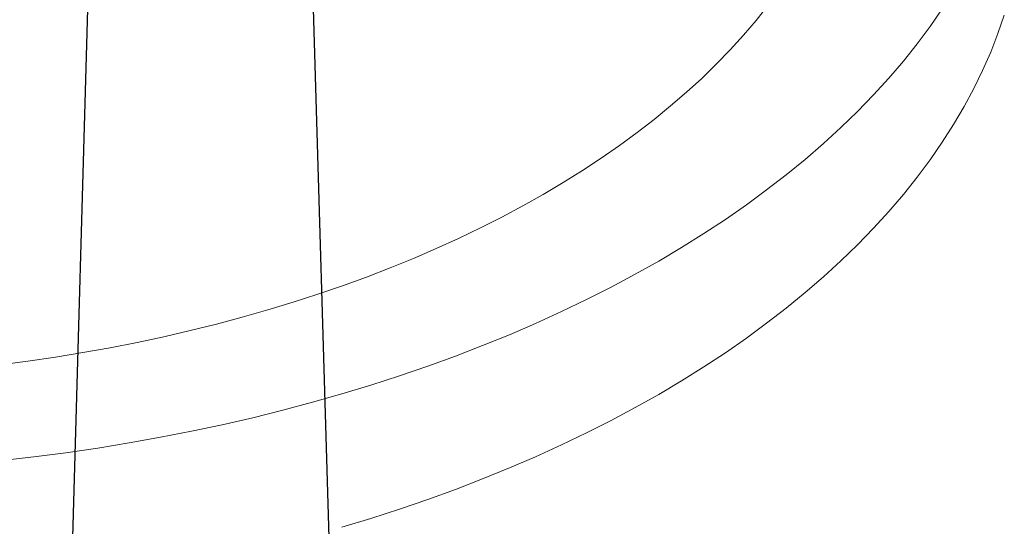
# Model space of a CAD drawing. Header units: millimetres. Extents: x 42 to 14105, y 484 to 9997.
# Tile 88 of 132: x 12951 to 13856, y 3756 to 4221. Entities that reach past the tile are written whole.
import ezdxf

# ---------------------------------------------------------------- set-up
doc = ezdxf.new("R2010")
doc.units = ezdxf.units.MM
doc.header["$LTSCALE"] = 25
doc.dimstyles.new('SLDDIMSTYLE0', dxfattribs={"dimtxt": 0.18, "dimasz": 20.352564, "dimexe": 0, "dimexo": 0.0625, "dimgap": 0, "dimtad": 0, "dimtih": 1, "dimtoh": 1, "dimdec": 0, "dimrnd": 1e-09, "dimzin": 0, "dimdsep": 46, "dimtxsty": 'Standard', "dimblk1": 'DOT', "dimblk2": 'DOT', "dimsah": 1, "dimcen": 0.09, "dimadec": 0, "dimazin": 0, "dimtfac": 20.352564, "dimtdec": 0, "dimtofl": 0, "dimtmove": 0, "dimatfit": 3, "dimldrblk": 'DOT', "dimfxl": 1, "dimfrac": 2, "dimtolj": 1, "dimtzin": 0, "dimarcsym": 0})

# ---------------------------------------------------------------- blocks, each defined once
blk = doc.blocks.new('_DOT')
at = {"color": 0, "linetype": 'ByBlock', "lineweight": -2}
blk.add_line((-0.5, 0), (-1, 0), dxfattribs=at)
at = {"color": 0, "linetype": 'ByBlock', "const_width": 0.5}
blk.add_lwpolyline([(-0.25, 0, 1), (0.25, 0, 1)], format="xyb", close=True, dxfattribs=at)

msp = doc.modelspace()

# ---------------------------------------------------------------- linework, layer by layer
at = {"color": 7, "linetype": 'Continuous', "lineweight": 15, "flags": 128}
for points in [[(12932.941, 3904.38), (12958.475, 3907.716), (12983.849, 3911.436), (13009.045, 3915.538), (13034.047, 3920.019), (13058.836, 3924.877), (13083.397, 3930.108), (13107.713, 3935.708), (13131.766, 3941.674), (13155.541, 3948.001), (13179.02, 3954.686), (13202.188, 3961.722), (13225.03, 3969.107), (13247.528, 3976.834), (13269.669, 3984.899), (13291.436, 3993.295), (13312.815, 4002.017), (13333.791, 4011.06), (13354.35, 4020.416), (13374.478, 4030.08), (13394.16, 4040.044), (13413.384, 4050.303), (13432.136, 4060.849), (13450.404, 4071.674), (13468.174, 4082.772), (13485.436, 4094.134), (13502.176, 4105.754), (13518.383, 4117.622), (13534.047, 4129.732), (13549.156, 4142.073), (13563.7, 4154.639), (13577.67, 4167.421), (13591.055, 4180.409), (13603.847, 4193.595), (13616.036, 4206.97), (13627.615, 4220.524), (13638.575, 4234.249)], [(12934.6, 3816.289), (12964.128, 3819.679), (12993.492, 3823.515), (13022.671, 3827.793), (13051.647, 3832.511), (13080.399, 3837.664), (13108.907, 3843.251), (13137.153, 3849.267), (13165.115, 3855.707), (13192.777, 3862.567), (13220.117, 3869.844), (13247.119, 3877.531), (13273.762, 3885.623), (13300.03, 3894.115), (13325.903, 3903.001), (13351.364, 3912.275), (13376.397, 3921.931), (13400.983, 3931.962), (13425.105, 3942.361), (13448.748, 3953.12), (13471.895, 3964.234), (13494.53, 3975.693), (13516.637, 3987.491), (13538.202, 3999.618), (13559.21, 4012.067), (13579.646, 4024.83), (13599.496, 4037.897), (13618.747, 4051.259), (13637.386, 4064.908), (13655.399, 4078.833), (13672.775, 4093.026), (13689.501, 4107.477), (13705.566, 4122.176), (13720.959, 4137.112), (13735.669, 4152.276), (13749.687, 4167.657), (13763.003, 4183.245), (13775.607, 4199.028), (13787.491, 4214.997), (13798.647, 4231.139)], [(13247.119, 3755.049), (13273.762, 3763.142), (13300.03, 3771.634), (13325.903, 3780.52), (13351.364, 3789.794), (13376.397, 3799.45), (13400.983, 3809.481), (13425.105, 3819.879), (13448.748, 3830.639), (13471.895, 3841.753), (13494.53, 3853.212), (13516.637, 3865.009), (13538.202, 3877.137), (13559.21, 3889.586), (13579.646, 3902.349), (13599.496, 3915.415), (13618.747, 3928.778), (13637.386, 3942.427), (13655.399, 3956.352), (13672.775, 3970.545), (13689.501, 3984.996), (13705.566, 3999.695), (13720.959, 4014.631), (13735.669, 4029.795), (13749.687, 4045.176), (13763.003, 4060.764), (13775.607, 4076.547), (13787.491, 4092.515), (13798.647, 4108.658), (13809.067, 4124.964), (13818.745, 4141.421), (13827.672, 4158.019), (13835.844, 4174.747), (13843.255, 4191.592), (13849.899, 4208.543), (13855.773, 4225.589)]]:
    msp.add_lwpolyline(points, dxfattribs=at)

# ---------------------------------------------------------------- leaders
at = {"color": 7, "linetype": 'Continuous', "lineweight": 0}
for points in [[(13205.997, 4714.192), (13239.305, 3607.355)], [(13026.883, 4706.578), (12995.432, 3599.127)]]:
    msp.add_leader(points, dimstyle='SLDDIMSTYLE0', dxfattribs=at)

doc.saveas('drawing.dxf')
